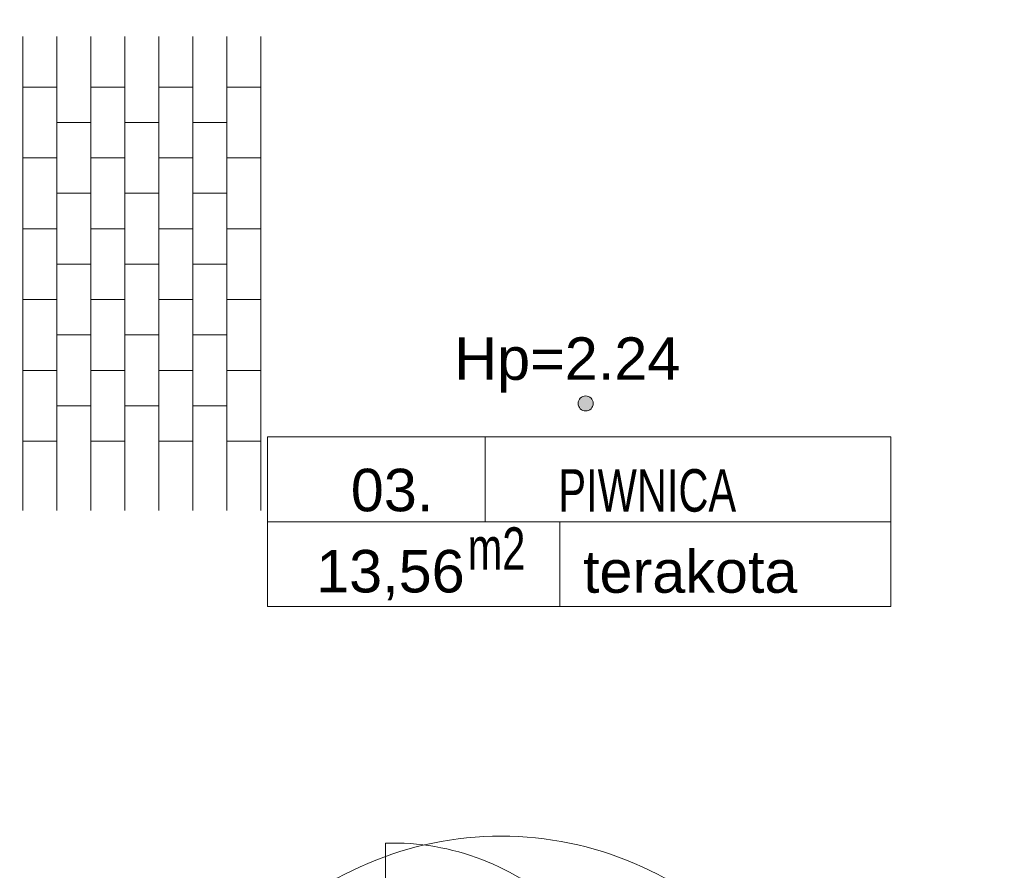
# Model space of a CAD drawing. Header units: millimetres. Extents: x -573548 to 674770, y -210017 to -47794.
# Tile 153 of 234: x 96121 to 99596, y -98054 to -95051. Entities that reach past the tile are written whole.
import ezdxf
from ezdxf import colors
from ezdxf.entities.mleader import LeaderData, LeaderLine
from ezdxf.math import Vec2, Vec3

# ---------------------------------------------------------------- set-up
doc = ezdxf.new("R2010")
doc.units = ezdxf.units.MM
doc.layers.add('__S_WM_OPIS', color=151, linetype='Continuous')
for name, color, linetype, lineweight in [('A.02 RZUT PIWNICY_is$0$A-DRZWI_Nr_pióra__9', 8, 'Continuous', 9), ('A.02 RZUT PIWNICY_is$0$A-OPISY-2_Nr_pióra__2', 8, 'Continuous', 9), ('A.02 RZUT PIWNICY_is$0$A-OPISY-3_Nr_pióra__6', 8, 'Continuous', 9), ('A.02 RZUT PIWNICY_is$0$A-WYSOKOSCI_Nr_pióra__7', 8, 'Continuous', 9), ('A.02 RZUT PIWNICY_is$0$podciagi_Nr_pióra__1', 8, 'Continuous', 9), ('A.02 RZUT PIWNICY_is$0$POSADZKI_Nr_pióra__18', 8, 'Continuous', 9)]:
    doc.layers.add(name, color=color, linetype=linetype, lineweight=lineweight)
doc.styles.add('A.02 RZUT PIWNICY_is$0$STYL_AUTOMATYCZNY_1', font='arial.ttf')
doc.styles.add('A.02 RZUT PIWNICY_is$0$STYL_AUTOMATYCZNY_5', font='arial.ttf', dxfattribs={"width": 0.7})
doc.styles.add('WĄSKI 2', font='arial.ttf', dxfattribs={"width": 0.7})

# ---------------------------------------------------------------- blocks, each defined once
blk = doc.blocks.new('A.02 RZUT PIWNICY_is')
at = {"layer": 'A.02 RZUT PIWNICY_is$0$A-WYSOKOSCI_Nr_pióra__7'}
blk.add_hatch(color=256, dxfattribs=at).paths.add_polyline_path([(98715, -96405.9, 1), (98661.6, -96405.9, 1)])
at = {"layer": 'A.02 RZUT PIWNICY_is$0$A-DRZWI_Nr_pióra__9'}
blk.add_lwpolyline([(97981.4, -98825.7), (97982.4, -97958.2, -0.419837), (98881.2, -98820.1)], format="xyb", dxfattribs=at)
at = {"layer": 'A.02 RZUT PIWNICY_is$0$A-OPISY-3_Nr_pióra__6'}
for p, q in [((98333.3, -96523.3), (98333.3, -96823.3)), ((97565.4, -96823.3), (99765.4, -96823.3)), ((98597, -96823.3), (98597, -97123.3))]:
    blk.add_line(p, q, dxfattribs=at)
blk.add_lwpolyline([(97565.4, -97123.3), (97565.4, -96523.3), (99765.4, -96523.3), (99765.4, -97123.3)], close=True, dxfattribs=at)
at = {"layer": 'A.02 RZUT PIWNICY_is$0$A-WYSOKOSCI_Nr_pióra__7'}
blk.add_circle((98688.3, -96405.9), 26.7, dxfattribs=at)
at = {"layer": 'A.02 RZUT PIWNICY_is$0$podciagi_Nr_pióra__1'}
blk.add_arc((98389.9, -99129.7), 1196.6, 43.7228, 136.2772, dxfattribs=at)
at = {"layer": 'A.02 RZUT PIWNICY_is$0$POSADZKI_Nr_pióra__18'}
for p, q in [((96701.8, -95111.1), (96701.8, -96783.7)), ((96821.8, -95111.1), (96821.8, -96783.7)), ((96941.8, -95111.1), (96941.8, -96783.7)), ((97061.8, -95111.1), (97061.8, -96783.7)), ((97181.8, -95111.1), (97181.8, -96783.7)), ((97301.8, -95111.1), (97301.8, -96783.7)), ((97421.8, -95111.1), (97421.8, -96783.7)), ((97541.8, -95111.1), (97541.8, -96783.7)), ((96701.8, -95289.1), (96821.8, -95289.1)), ((96941.8, -95289.1), (97061.8, -95289.1)), ((97181.8, -95289.1), (97301.8, -95289.1)), ((97421.8, -95289.1), (97541.8, -95289.1)), ((96821.8, -95414.1), (96941.8, -95414.1)), ((97061.8, -95414.1), (97181.8, -95414.1)), ((97301.8, -95414.1), (97421.8, -95414.1)), ((96701.8, -95539.1), (96821.8, -95539.1)), ((96941.8, -95539.1), (97061.8, -95539.1)), ((97181.8, -95539.1), (97301.8, -95539.1)), ((97421.8, -95539.1), (97541.8, -95539.1)), ((96821.8, -95664.1), (96941.8, -95664.1)), ((97061.8, -95664.1), (97181.8, -95664.1)), ((97301.8, -95664.1), (97421.8, -95664.1)), ((96701.8, -95789.1), (96821.8, -95789.1)), ((96941.8, -95789.1), (97061.8, -95789.1)), ((97181.8, -95789.1), (97301.8, -95789.1)), ((97421.8, -95789.1), (97541.8, -95789.1)), ((96821.8, -95914.1), (96941.8, -95914.1)), ((97061.8, -95914.1), (97181.8, -95914.1)), ((97301.8, -95914.1), (97421.8, -95914.1)), ((96701.8, -96039.1), (96821.8, -96039.1)), ((96941.8, -96039.1), (97061.8, -96039.1)), ((97181.8, -96039.1), (97301.8, -96039.1)), ((97421.8, -96039.1), (97541.8, -96039.1)), ((96821.8, -96164.1), (96941.8, -96164.1)), ((97061.8, -96164.1), (97181.8, -96164.1)), ((97301.8, -96164.1), (97421.8, -96164.1)), ((96701.8, -96289.1), (96821.8, -96289.1)), ((96941.8, -96289.1), (97061.8, -96289.1)), ((97181.8, -96289.1), (97301.8, -96289.1)), ((97421.8, -96289.1), (97541.8, -96289.1)), ((96821.8, -96414.1), (96941.8, -96414.1)), ((97061.8, -96414.1), (97181.8, -96414.1)), ((97301.8, -96414.1), (97421.8, -96414.1)), ((96701.8, -96539.1), (96821.8, -96539.1)), ((96941.8, -96539.1), (97061.8, -96539.1)), ((97181.8, -96539.1), (97301.8, -96539.1)), ((97421.8, -96539.1), (97541.8, -96539.1))]:
    blk.add_line(p, q, dxfattribs=at)
at = {"layer": 'A.02 RZUT PIWNICY_is$0$A-OPISY-2_Nr_pióra__2', "char_height": 150}
for s, insert, attachment_point, style in [('\\A1;{\\pql;\\fArial|b0|i0|c238|p0;\\W1.000000;03.}', (97859.4, -96788.7), 7, 'A.02 RZUT PIWNICY_is$0$STYL_AUTOMATYCZNY_1'), ('\\A1;{\\pql;\\fArial|b0|i0|c238|p0;\\W0.700000;PIWNICA}', (98592, -96790.1), 7, 'A.02 RZUT PIWNICY_is$0$STYL_AUTOMATYCZNY_5'), ('\\A1;{\\pql;\\fArial|b0|i0|c238|p0;\\W0.700000;m2}', (98271.8, -96843.3), 1, 'A.02 RZUT PIWNICY_is$0$STYL_AUTOMATYCZNY_5'), ('\\A1;{\\pql;\\fArial|b0|i0|c238|p0;\\W1.000000;terakota}', (98678.8, -97076.4), 7, 'A.02 RZUT PIWNICY_is$0$STYL_AUTOMATYCZNY_1'), ('\\A1;{\\pql;\\fArial|b0|i0|c238|p0;\\W1.000000;13,56}', (97737, -97101), 7, 'A.02 RZUT PIWNICY_is$0$STYL_AUTOMATYCZNY_1')]:
    blk.add_mtext(s, dxfattribs=dict(at, insert=insert, attachment_point=attachment_point, style=style))
at = {"layer": 'A.02 RZUT PIWNICY_is$0$A-WYSOKOSCI_Nr_pióra__7', "insert": (98623.4, -96270.2), "char_height": 150, "attachment_point": 5, "style": 'A.02 RZUT PIWNICY_is$0$STYL_AUTOMATYCZNY_1'}
blk.add_mtext('\\A1;{\\pqc;\\fArial|b0|i0|c238|p0;\\W1.000000;Hp=2.24}', dxfattribs=at)

msp = doc.modelspace()

# ---------------------------------------------------------------- block references
at = {"ltscale": 10}
msp.add_blockref('A.02 RZUT PIWNICY_is', (-570.2, 0), dxfattribs=at)

# ---------------------------------------------------------------- next in the draw order: leaders
at = {"layer": '__S_WM_OPIS'}
ml = msp.add_multileader_mtext('Standard', dxfattribs=at)
ml.set_content('Podłączyć istniejący grzejnik', color=256, style='WĄSKI 2')
ml.set_leader_properties()
ml.build(insert=Vec2(0, 0))
ml.multileader.update_dxf_attribs({"has_text_frame": 1, "dogleg_length": 100, "arrow_head_size": 150})
ctx = ml.context
ctx.base_point, ctx.char_height, ctx.arrow_head_size, ctx.landing_gap_size, ctx.plane_origin = Vec3(97192.8, -94887.5), 100, 150, 100, Vec3(93541.7, -95173.4)
ctx.text_align_type = 2
notes = []
notes.append((ctx, [(0, (1, 1, 0), (99152.4, -94887.5), (-1, 0), 80, [(0, [(99595.6, -94145.7)], 0, [])])]))
ctx.mtext.insert, ctx.mtext.alignment, ctx.mtext.flow_direction = Vec3(98972.4, -94822.8), 3, 5
ctx.mtext.has_bg_fill, ctx.mtext.bg_color, ctx.mtext.bg_scale_factor, ctx.mtext.bg_transparency, ctx.mtext.use_window_bg_color = 1, -1027028792, 1.5, 0, 1
for ctx, leaders in notes:
    for number, flags, end, landing, length, lines in leaders:
        leader = LeaderData()
        leader.index, (leader.has_last_leader_line, leader.has_dogleg_vector, leader.attachment_direction) = number, flags
        leader.last_leader_point, leader.dogleg_vector, leader.dogleg_length = Vec3(end), Vec3(landing), length
        for number, points, colour, breaks in lines:
            line = LeaderLine()
            line.index, line.vertices, line.color, line.breaks = number, Vec3.list(points), colors.encode_raw_color(colour), breaks
            leader.lines.append(line)
        ctx.leaders.append(leader)

# ---------------------------------------------------------------- next in the draw order: leaders
ml = msp.add_multileader_mtext('Standard', dxfattribs=at)
ml.set_content('Podłączyć istniejący grzejnik', color=256, style='WĄSKI 2')
ml.set_leader_properties()
ml.build(insert=Vec2(0, 0))
ml.multileader.update_dxf_attribs({"has_text_frame": 1, "dogleg_length": 100, "arrow_head_size": 150})
ctx = ml.context
ctx.base_point, ctx.char_height, ctx.arrow_head_size, ctx.landing_gap_size, ctx.plane_origin = Vec3(94570.8, -94889.6), 100, 150, 100, Vec3(90919.7, -95175.4)
ctx.text_align_type = 2
notes = []
notes.append((ctx, [(0, (1, 1, 0), (96530.3, -94889.6), (-1, 0), 80, [(0, [(96973.6, -94147.8)], 0, [])])]))
ctx.mtext.insert, ctx.mtext.alignment, ctx.mtext.flow_direction = Vec3(96350.3, -94824.9), 3, 5
ctx.mtext.has_bg_fill, ctx.mtext.bg_color, ctx.mtext.bg_scale_factor, ctx.mtext.bg_transparency, ctx.mtext.use_window_bg_color = 1, -1027028792, 1.5, 0, 1
for ctx, leaders in notes:
    for number, flags, end, landing, length, lines in leaders:
        leader = LeaderData()
        leader.index, (leader.has_last_leader_line, leader.has_dogleg_vector, leader.attachment_direction) = number, flags
        leader.last_leader_point, leader.dogleg_vector, leader.dogleg_length = Vec3(end), Vec3(landing), length
        for number, points, colour, breaks in lines:
            line = LeaderLine()
            line.index, line.vertices, line.color, line.breaks = number, Vec3.list(points), colors.encode_raw_color(colour), breaks
            leader.lines.append(line)
        ctx.leaders.append(leader)

doc.saveas('drawing.dxf')
